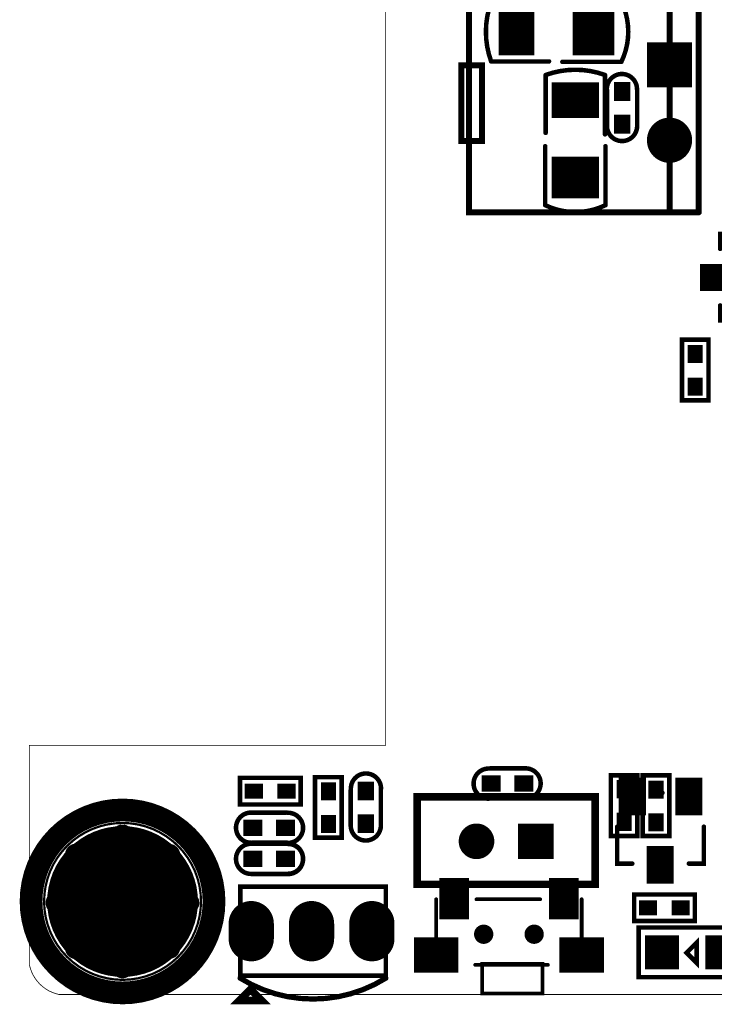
# Model space of a CAD drawing. Extents: x 68 to 180, y 55 to 144.
# Tile 1 of 27: x 68 to 92, y 56 to 89. Entities that reach past the tile are written whole.
import ezdxf

# ---------------------------------------------------------------- set-up
doc = ezdxf.new("R2010")
doc.units = 0
doc.header["$MEASUREMENT"] = 0
doc.layers.get('0').update_dxf_attribs({"linetype": 'CONTINUOUS'})
for name, color, linetype in [('BOARD_OUTLINE_00', 2, 'CONTINUOUS'), ('DRIL_NPLTE_THRU_01', 16, 'CONTINUOUS'), ('DRIL_NPLTE_THRU_02', 4, 'CONTINUOUS'), ('DRIL_NPLTE_THRU_03', 96, 'CONTINUOUS'), ('DRIL_NPLTE_THRU_04', 136, 'CONTINUOUS'), ('DRIL_NPLTE_THRU_05', 34, 'CONTINUOUS'), ('DRIL_NPLTE_THRU_06', 176, 'CONTINUOUS'), ('DRIL_PLTE_THRU_01', 16, 'CONTINUOUS'), ('DRIL_PLTE_THRU_02', 4, 'CONTINUOUS'), ('DRIL_PLTE_THRU_03', 96, 'CONTINUOUS'), ('DRIL_PLTE_THRU_04', 136, 'CONTINUOUS'), ('DRIL_PLTE_THRU_05', 34, 'CONTINUOUS'), ('DRIL_PLTE_THRU_06', 176, 'CONTINUOUS'), ('DRIL_SYMBOL', 2, 'CONTINUOUS'), ('PADS_BOT', 5, 'CONTINUOUS'), ('PADS_INNER', 1, 'CONTINUOUS'), ('PADS_TOP', 1, 'CONTINUOUS'), ('PART_BOT_2DLINE_00', 253, 'CONTINUOUS'), ('PART_BOT_2DLINE_126', 2, 'CONTINUOUS'), ('PART_TOP_2DLINE_00', 67, 'CONTINUOUS'), ('PART_TOP_2DLINE_01', 67, 'CONTINUOUS'), ('PART_TOP_2DLINE_126', 2, 'CONTINUOUS'), ('PART_TOP_2DLINE_129', 130, 'CONTINUOUS'), ('PART_TOP_COPPER_121', 222, 'CONTINUOUS'), ('PART_TOP_COPPER_128', 210, 'CONTINUOUS')]:
    doc.layers.add(name, color=color, linetype=linetype)

# ---------------------------------------------------------------- blocks, each defined once
blk = doc.blocks.new('SMOOTH_0$0254')
at = {"const_width": 0.0127}
blk.add_lwpolyline([(-0.00635, 0, 1), (0.00635, 0, 1)], format="xyb", close=True, dxfattribs=at)
blk = doc.blocks.new('BOARD_5728')
at = {"layer": 'BOARD_OUTLINE_00', "const_width": 0.0254}
blk.add_lwpolyline([(0, -12.664, -0.306685), (1, -11.664), (110.44, -11.664, -0.233627), (111.44, -12.664), (111.44, -92.464, -0.199366), (110.44, -93.464), (1, -93.464, -0.298113), (0, -92.464), (0, -85.073), (12, -85.073), (12, -50.989), (2.337, -50.989), (2.356, -32.194), (0, -32.194)], format="xyb", close=True, dxfattribs=at)
at = {"layer": 'BOARD_OUTLINE_00'}
for p in [(0, -85.073), (12, -85.073), (0, -92.464), (1, -93.464)]:
    blk.add_blockref('SMOOTH_0$0254', p, dxfattribs=at)
blk = doc.blocks.new('SMOOTH_0$1524')
at = {"const_width": 0.0762}
blk.add_lwpolyline([(-0.0381, 0, 1), (0.0381, 0, 1)], format="xyb", close=True, dxfattribs=at)
blk = doc.blocks.new('SMOOTH_0$1778')
at = {"const_width": 0.0889}
blk.add_lwpolyline([(-0.04445, 0, 1), (0.04445, 0, 1)], format="xyb", close=True, dxfattribs=at)
blk = doc.blocks.new('SMOOTH_0$254')
at = {"const_width": 0.127}
blk.add_lwpolyline([(-0.0635, 0, 1), (0.0635, 0, 1)], format="xyb", close=True, dxfattribs=at)
blk = doc.blocks.new('PART_BODY_TOP_5753')
at = {"layer": 'PART_TOP_2DLINE_00', "const_width": 0.178}
blk.add_lwpolyline([(-2.503, 1.581, -0.287218), (2.406, 1.581)], format="xyb", dxfattribs=at)
at = {"layer": 'PART_TOP_2DLINE_00'}
for points, const_width in [([(1.676, 2.337), (2.438, 2.337), (2.057, 1.956)], 0.254), ([(-2.5, 1.5), (2.4, 1.5), (2.4, -1.5), (-2.5, -1.5)], 0.152)]:
    blk.add_lwpolyline(points, close=True, dxfattribs=dict(at, const_width=const_width))
for name, p in [('SMOOTH_0$254', (1.676, 2.337)), ('SMOOTH_0$254', (2.438, 2.337)), ('SMOOTH_0$254', (2.057, 1.956)), ('SMOOTH_0$1778', (-2.503, 1.581)), ('SMOOTH_0$1778', (2.406, 1.581)), ('SMOOTH_0$1524', (-2.5, 1.5)), ('SMOOTH_0$1524', (2.4, 1.5)), ('SMOOTH_0$1524', (-2.5, -1.5)), ('SMOOTH_0$1524', (2.4, -1.5))]:
    blk.add_blockref(name, p, dxfattribs=at)
blk = doc.blocks.new('DRIL_SYMBOL_1$1176')
at = {"layer": 'DRIL_SYMBOL', "const_width": 0.0508}
for points in [[(-0.254, 0), (0.254, 0)], [(0, -0.254), (0, 0.254)]]:
    blk.add_lwpolyline(points, dxfattribs=at)
blk = doc.blocks.new('DRIL_HOLE_1$1176')
at = {"const_width": 0.5588}
blk.add_lwpolyline([(-0.2794, 0, 1), (0.2794, 0, 1)], format="xyb", close=True, dxfattribs=at)
blk.add_blockref('DRIL_SYMBOL_1$1176', (0, 0))
blk = doc.blocks.new('PAD_29')
at = {"const_width": 0.762}
blk.add_lwpolyline([(-0.254, -0.381), (0.254, -0.381, 1), (0.254, 0.381), (-0.254, 0.381, 1)], format="xyb", close=True, dxfattribs=at)
blk = doc.blocks.new('STK_TOP_47')
at = {"layer": 'DRIL_PLTE_THRU_01'}
blk.add_blockref('DRIL_HOLE_1$1176', (0, 0), dxfattribs=at)
at = {"layer": 'DRIL_PLTE_THRU_02'}
blk.add_blockref('DRIL_HOLE_1$1176', (0, 0), dxfattribs=at)
at = {"layer": 'DRIL_PLTE_THRU_03'}
blk.add_blockref('DRIL_HOLE_1$1176', (0, 0), dxfattribs=at)
at = {"layer": 'DRIL_PLTE_THRU_04'}
blk.add_blockref('DRIL_HOLE_1$1176', (0, 0), dxfattribs=at)
at = {"layer": 'DRIL_PLTE_THRU_05'}
blk.add_blockref('DRIL_HOLE_1$1176', (0, 0), dxfattribs=at)
at = {"layer": 'DRIL_PLTE_THRU_06'}
blk.add_blockref('DRIL_HOLE_1$1176', (0, 0), dxfattribs=at)
at = {"layer": 'PADS_BOT', "rotation": 90}
blk.add_blockref('PAD_29', (0, 0), dxfattribs=at)
at = {"layer": 'PADS_INNER', "rotation": 90}
blk.add_blockref('PAD_29', (0, 0), dxfattribs=at)
at = {"layer": 'PADS_TOP', "rotation": 90}
blk.add_blockref('PAD_29', (0, 0), dxfattribs=at)
blk = doc.blocks.new('SYM_TOP_36')
for name, p in [('PART_BODY_TOP_5753', (0, 0)), ('STK_TOP_47', (-2.032, 0)), ('STK_TOP_47', (0, 0)), ('STK_TOP_47', (2.032, 0))]:
    blk.add_blockref(name, p)
blk = doc.blocks.new('PART_TOP_83')
blk.add_blockref('SYM_TOP_36', (0, 0))
blk = doc.blocks.new('PART_BODY_TOP_5760')
at = {"layer": 'PART_TOP_2DLINE_00', "const_width": 0.1524}
blk.add_lwpolyline([(-0.8128, 1.8542), (0.8382, 1.8542), (0.8382, -1.8034), (-0.8382, -1.8034), (-0.8382, 1.8542)], dxfattribs=at)
blk.add_lwpolyline([(0.3556, 0.1524), (-0.3302, 0.1524), (0.0127, -0.1905)], close=True, dxfattribs=at)
blk.add_lwpolyline([(0.3556, 0.1524), (-0.3302, 0.1524), (0.0127, -0.1905)], close=True, dxfattribs=at)
blk.add_lwpolyline([(0.3556, 0.1524), (-0.3302, 0.1524), (0.0127, -0.1905)], close=True, dxfattribs=at)
at = {"layer": 'PART_TOP_2DLINE_00'}
for p in [(-0.8382, 1.8542), (-0.8128, 1.8542), (0.8382, 1.8542), (-0.3302, 0.1524), (-0.3302, 0.1524), (-0.3302, 0.1524), (0.3556, 0.1524), (0.3556, 0.1524), (0.3556, 0.1524), (0.0127, -0.1905), (0.0127, -0.1905), (0.0127, -0.1905), (-0.8382, -1.8034), (0.8382, -1.8034)]:
    blk.add_blockref('SMOOTH_0$1524', p, dxfattribs=at)
blk = doc.blocks.new('DRIL_HOLE_0')
blk.add_lwpolyline([(0, 0, 1), (0, 0, 1)], format="xyb", close=True)
blk = doc.blocks.new('PAD_0')
blk.add_lwpolyline([(0, 0, 1), (0, 0, 1)], format="xyb", close=True)
blk = doc.blocks.new('PAD_39')
at = {"const_width": 1.143}
blk.add_lwpolyline([(-0.5715, 0), (0.5715, 0)], dxfattribs=at)
blk = doc.blocks.new('STK_TOP_55')
at = {"layer": 'DRIL_PLTE_THRU_01'}
blk.add_blockref('DRIL_HOLE_0', (0, 0), dxfattribs=at)
at = {"layer": 'DRIL_PLTE_THRU_02'}
blk.add_blockref('DRIL_HOLE_0', (0, 0), dxfattribs=at)
at = {"layer": 'DRIL_PLTE_THRU_03'}
blk.add_blockref('DRIL_HOLE_0', (0, 0), dxfattribs=at)
at = {"layer": 'DRIL_PLTE_THRU_04'}
blk.add_blockref('DRIL_HOLE_0', (0, 0), dxfattribs=at)
at = {"layer": 'DRIL_PLTE_THRU_05'}
blk.add_blockref('DRIL_HOLE_0', (0, 0), dxfattribs=at)
at = {"layer": 'DRIL_PLTE_THRU_06'}
blk.add_blockref('DRIL_HOLE_0', (0, 0), dxfattribs=at)
at = {"layer": 'PADS_BOT'}
blk.add_blockref('PAD_0', (0, 0), dxfattribs=at)
at = {"layer": 'PADS_INNER'}
blk.add_blockref('PAD_0', (0, 0), dxfattribs=at)
at = {"layer": 'PADS_TOP'}
blk.add_blockref('PAD_39', (0, 0), dxfattribs=at)
blk = doc.blocks.new('SYM_TOP_43')
for name, p in [('PART_BODY_TOP_5760', (0, 0)), ('STK_TOP_55', (0, 1.016)), ('STK_TOP_55', (0, -1.016))]:
    blk.add_blockref(name, p)
blk = doc.blocks.new('PART_TOP_89')
blk.add_blockref('SYM_TOP_43', (0, 0))
blk = doc.blocks.new('PART_BODY_BOT_5731')
at = {"layer": 'PART_BOT_2DLINE_00', "const_width": 0.152}
blk.add_lwpolyline([(-1.028, -0.449), (-1.028, 0.446), (1.015, 0.446), (1.015, -0.449)], close=True, dxfattribs=at)
at = {"layer": 'PART_BOT_2DLINE_00'}
for p in [(-1.028, 0.446), (1.015, 0.446), (-1.028, -0.449), (1.015, -0.449)]:
    blk.add_blockref('SMOOTH_0$1524', p, dxfattribs=at)
blk = doc.blocks.new('PAD_1')
at = {"const_width": 0.508}
blk.add_lwpolyline([(-0.305, 0), (0.305, 0)], dxfattribs=at)
blk = doc.blocks.new('STK_BOT_14')
at = {"layer": 'DRIL_PLTE_THRU_01'}
blk.add_blockref('DRIL_HOLE_0', (0, 0), dxfattribs=at)
at = {"layer": 'DRIL_PLTE_THRU_02'}
blk.add_blockref('DRIL_HOLE_0', (0, 0), dxfattribs=at)
at = {"layer": 'DRIL_PLTE_THRU_03'}
blk.add_blockref('DRIL_HOLE_0', (0, 0), dxfattribs=at)
at = {"layer": 'DRIL_PLTE_THRU_04'}
blk.add_blockref('DRIL_HOLE_0', (0, 0), dxfattribs=at)
at = {"layer": 'DRIL_PLTE_THRU_05'}
blk.add_blockref('DRIL_HOLE_0', (0, 0), dxfattribs=at)
at = {"layer": 'DRIL_PLTE_THRU_06'}
blk.add_blockref('DRIL_HOLE_0', (0, 0), dxfattribs=at)
at = {"layer": 'PADS_BOT'}
blk.add_blockref('PAD_1', (0, 0), dxfattribs=at)
at = {"layer": 'PADS_INNER'}
blk.add_blockref('PAD_0', (0, 0), dxfattribs=at)
at = {"layer": 'PADS_TOP'}
blk.add_blockref('PAD_0', (0, 0), dxfattribs=at)
blk = doc.blocks.new('SYM_BOT_14')
for name, p in [('PART_BODY_BOT_5731', (0, 0)), ('STK_BOT_14', (-0.55, 0)), ('STK_BOT_14', (0.55, 0))]:
    blk.add_blockref(name, p)
blk = doc.blocks.new('PART_BOT_173')
blk.add_blockref('SYM_BOT_14', (0, 0))
blk = doc.blocks.new('PART_BODY_TOP_5731')
at = {"layer": 'PART_TOP_2DLINE_00', "const_width": 0.152}
blk.add_lwpolyline([(-1.028, -0.449), (-1.028, 0.446), (1.015, 0.446), (1.015, -0.449)], close=True, dxfattribs=at)
at = {"layer": 'PART_TOP_2DLINE_00'}
for p in [(-1.028, 0.446), (1.015, 0.446), (-1.028, -0.449), (1.015, -0.449)]:
    blk.add_blockref('SMOOTH_0$1524', p, dxfattribs=at)
blk = doc.blocks.new('STK_TOP_14')
at = {"layer": 'DRIL_PLTE_THRU_01'}
blk.add_blockref('DRIL_HOLE_0', (0, 0), dxfattribs=at)
at = {"layer": 'DRIL_PLTE_THRU_02'}
blk.add_blockref('DRIL_HOLE_0', (0, 0), dxfattribs=at)
at = {"layer": 'DRIL_PLTE_THRU_03'}
blk.add_blockref('DRIL_HOLE_0', (0, 0), dxfattribs=at)
at = {"layer": 'DRIL_PLTE_THRU_04'}
blk.add_blockref('DRIL_HOLE_0', (0, 0), dxfattribs=at)
at = {"layer": 'DRIL_PLTE_THRU_05'}
blk.add_blockref('DRIL_HOLE_0', (0, 0), dxfattribs=at)
at = {"layer": 'DRIL_PLTE_THRU_06'}
blk.add_blockref('DRIL_HOLE_0', (0, 0), dxfattribs=at)
at = {"layer": 'PADS_BOT'}
blk.add_blockref('PAD_0', (0, 0), dxfattribs=at)
at = {"layer": 'PADS_INNER'}
blk.add_blockref('PAD_0', (0, 0), dxfattribs=at)
at = {"layer": 'PADS_TOP'}
blk.add_blockref('PAD_1', (0, 0), dxfattribs=at)
blk = doc.blocks.new('SYM_TOP_14')
for name, p in [('PART_BODY_TOP_5731', (0, 0)), ('STK_TOP_14', (-0.55, 0)), ('STK_TOP_14', (0.55, 0))]:
    blk.add_blockref(name, p)
blk = doc.blocks.new('PART_TOP_213')
blk.add_blockref('SYM_TOP_14', (0, 0))
blk = doc.blocks.new('PART_TOP_214')
blk.add_blockref('SYM_TOP_14', (0, 0))
blk = doc.blocks.new('PART_TOP_217')
blk.add_blockref('SYM_TOP_14', (0, 0))
blk = doc.blocks.new('PART_BOT_218')
blk.add_blockref('SYM_BOT_14', (0, 0))
blk = doc.blocks.new('PART_BOT_219')
blk.add_blockref('SYM_BOT_14', (0, 0))
blk = doc.blocks.new('SMOOTH_0$2032')
at = {"const_width": 0.1016}
blk.add_lwpolyline([(-0.0508, 0, 1), (0.0508, 0, 1)], format="xyb", close=True, dxfattribs=at)
blk = doc.blocks.new('PART_BODY_TOP_5774')
at = {"layer": 'PART_TOP_2DLINE_00', "const_width": 0.203}
for points in [[(-2.432, -0.037), (-2.432, 0.985), (4.968, 0.985)], [(4.968, 0.985), (4.968, -0.233)]]:
    blk.add_lwpolyline(points, dxfattribs=at)
for points in [[(-2.43, 0), (4.97, 0), (4.97, -6.75), (-2.43, -6.75)], [(0.014, -6.314), (2.564, -6.314), (2.564, -7.014), (0.014, -7.014)]]:
    blk.add_lwpolyline(points, close=True, dxfattribs=at)
at = {"layer": 'PART_TOP_2DLINE_00'}
for p in [(-2.432, 0.985), (4.968, 0.985), (4.968, 0.985), (-2.432, -0.037), (-2.43, 0), (4.97, 0), (4.968, -0.233), (0.014, -6.314), (2.564, -6.314), (-2.43, -6.75), (0.014, -7.014), (2.564, -7.014), (4.97, -6.75)]:
    blk.add_blockref('SMOOTH_0$2032', p, dxfattribs=at)
blk = doc.blocks.new('DRIL_SYMBOL_0$889')
at = {"layer": 'DRIL_SYMBOL', "const_width": 0.0508}
for points in [[(-0.254, 0), (0.254, 0)], [(0, -0.254), (0, 0.254)]]:
    blk.add_lwpolyline(points, dxfattribs=at)
blk = doc.blocks.new('DRIL_HOLE_0$889')
at = {"const_width": 0.4445}
blk.add_lwpolyline([(-0.22225, 0, 1), (0.22225, 0, 1)], format="xyb", close=True, dxfattribs=at)
blk.add_blockref('DRIL_SYMBOL_0$889', (0, 0))
blk = doc.blocks.new('PAD_6')
at = {"const_width": 0.762}
blk.add_lwpolyline([(0, -0.381, 1), (0, 0.381, 1)], format="xyb", close=True, dxfattribs=at)
blk = doc.blocks.new('PAD_5')
at = {"const_width": 1.524}
blk.add_lwpolyline([(-0.762, 0), (0.762, 0)], dxfattribs=at)
blk = doc.blocks.new('STK_TOP_80')
at = {"layer": 'DRIL_PLTE_THRU_01'}
blk.add_blockref('DRIL_HOLE_0$889', (0, 0), dxfattribs=at)
at = {"layer": 'DRIL_PLTE_THRU_02'}
blk.add_blockref('DRIL_HOLE_0$889', (0, 0), dxfattribs=at)
at = {"layer": 'DRIL_PLTE_THRU_03'}
blk.add_blockref('DRIL_HOLE_0$889', (0, 0), dxfattribs=at)
at = {"layer": 'DRIL_PLTE_THRU_04'}
blk.add_blockref('DRIL_HOLE_0$889', (0, 0), dxfattribs=at)
at = {"layer": 'DRIL_PLTE_THRU_05'}
blk.add_blockref('DRIL_HOLE_0$889', (0, 0), dxfattribs=at)
at = {"layer": 'DRIL_PLTE_THRU_06'}
blk.add_blockref('DRIL_HOLE_0$889', (0, 0), dxfattribs=at)
at = {"layer": 'PADS_BOT'}
blk.add_blockref('PAD_5', (0, 0), dxfattribs=at)
at = {"layer": 'PADS_INNER'}
blk.add_blockref('PAD_6', (0, 0), dxfattribs=at)
at = {"layer": 'PADS_TOP'}
blk.add_blockref('PAD_5', (0, 0), dxfattribs=at)
blk = doc.blocks.new('STK_TOP_79')
at = {"layer": 'DRIL_PLTE_THRU_01'}
blk.add_blockref('DRIL_HOLE_0$889', (0, 0), dxfattribs=at)
at = {"layer": 'DRIL_PLTE_THRU_02'}
blk.add_blockref('DRIL_HOLE_0$889', (0, 0), dxfattribs=at)
at = {"layer": 'DRIL_PLTE_THRU_03'}
blk.add_blockref('DRIL_HOLE_0$889', (0, 0), dxfattribs=at)
at = {"layer": 'DRIL_PLTE_THRU_04'}
blk.add_blockref('DRIL_HOLE_0$889', (0, 0), dxfattribs=at)
at = {"layer": 'DRIL_PLTE_THRU_05'}
blk.add_blockref('DRIL_HOLE_0$889', (0, 0), dxfattribs=at)
at = {"layer": 'DRIL_PLTE_THRU_06'}
blk.add_blockref('DRIL_HOLE_0$889', (0, 0), dxfattribs=at)
at = {"layer": 'PADS_BOT'}
blk.add_blockref('PAD_6', (0, 0), dxfattribs=at)
at = {"layer": 'PADS_INNER'}
blk.add_blockref('PAD_6', (0, 0), dxfattribs=at)
at = {"layer": 'PADS_TOP'}
blk.add_blockref('PAD_6', (0, 0), dxfattribs=at)
blk = doc.blocks.new('SYM_TOP_57')
for name, p in [('PART_BODY_TOP_5774', (0, 0)), ('STK_TOP_80', (0, 0)), ('STK_TOP_79', (2.54, 0))]:
    blk.add_blockref(name, p)
blk = doc.blocks.new('PART_TOP_227')
blk.add_blockref('SYM_TOP_57', (0, 0))
blk = doc.blocks.new('PART_BODY_BOT_5779')
at = {"layer": 'PART_BOT_2DLINE_00', "const_width": 0.152}
for points in [[(0, 2.259), (-0.508, 2.259), (-0.508, 1.016)], [(1.905, 2.259), (2.413, 2.259), (2.413, 1.016)]]:
    blk.add_lwpolyline(points, dxfattribs=at)
at = {"layer": 'PART_BOT_2DLINE_126', "const_width": 0.152}
blk.add_lwpolyline([(0.889, -0.127), (1.016, -0.127)], dxfattribs=at)
at = {"layer": 'PART_BOT_2DLINE_00'}
for p in [(-0.508, 2.259), (0, 2.259), (1.905, 2.259), (2.413, 2.259), (-0.508, 1.016), (2.413, 1.016)]:
    blk.add_blockref('SMOOTH_0$1524', p, dxfattribs=at)
at = {"layer": 'PART_BOT_2DLINE_126'}
for p in [(0.889, -0.127), (1.016, -0.127)]:
    blk.add_blockref('SMOOTH_0$1524', p, dxfattribs=at)
blk = doc.blocks.new('PAD_63')
at = {"const_width": 0.914}
blk.add_lwpolyline([(-0.635, 0), (0.635, 0)], dxfattribs=at)
blk = doc.blocks.new('STK_BOT_85')
at = {"layer": 'DRIL_PLTE_THRU_01'}
blk.add_blockref('DRIL_HOLE_0', (0, 0), dxfattribs=at)
at = {"layer": 'DRIL_PLTE_THRU_02'}
blk.add_blockref('DRIL_HOLE_0', (0, 0), dxfattribs=at)
at = {"layer": 'DRIL_PLTE_THRU_03'}
blk.add_blockref('DRIL_HOLE_0', (0, 0), dxfattribs=at)
at = {"layer": 'DRIL_PLTE_THRU_04'}
blk.add_blockref('DRIL_HOLE_0', (0, 0), dxfattribs=at)
at = {"layer": 'DRIL_PLTE_THRU_05'}
blk.add_blockref('DRIL_HOLE_0', (0, 0), dxfattribs=at)
at = {"layer": 'DRIL_PLTE_THRU_06'}
blk.add_blockref('DRIL_HOLE_0', (0, 0), dxfattribs=at)
at = {"layer": 'PADS_BOT', "rotation": 90}
blk.add_blockref('PAD_63', (0, 0), dxfattribs=at)
at = {"layer": 'PADS_INNER'}
blk.add_blockref('PAD_0', (0, 0), dxfattribs=at)
at = {"layer": 'PADS_TOP'}
blk.add_blockref('PAD_0', (0, 0), dxfattribs=at)
blk = doc.blocks.new('SYM_BOT_62')
for name, p in [('STK_BOT_85', (0.9652, 2.29997)), ('PART_BODY_BOT_5779', (0, 0)), ('STK_BOT_85', (0, 0)), ('STK_BOT_85', (1.905, 0))]:
    blk.add_blockref(name, p)
blk = doc.blocks.new('PART_BOT_244')
blk.add_blockref('SYM_BOT_62', (0, 0))
blk = doc.blocks.new('PART_BODY_TOP_5779')
at = {"layer": 'PART_TOP_2DLINE_00', "const_width": 0.152}
for points in [[(0, 2.259), (-0.508, 2.259), (-0.508, 1.016)], [(1.905, 2.259), (2.413, 2.259), (2.413, 1.016)]]:
    blk.add_lwpolyline(points, dxfattribs=at)
at = {"layer": 'PART_TOP_2DLINE_126', "const_width": 0.152}
blk.add_lwpolyline([(0.889, -0.127), (1.016, -0.127)], dxfattribs=at)
at = {"layer": 'PART_TOP_2DLINE_00'}
for p in [(-0.508, 2.259), (0, 2.259), (1.905, 2.259), (2.413, 2.259), (-0.508, 1.016), (2.413, 1.016)]:
    blk.add_blockref('SMOOTH_0$1524', p, dxfattribs=at)
at = {"layer": 'PART_TOP_2DLINE_126'}
for p in [(0.889, -0.127), (1.016, -0.127)]:
    blk.add_blockref('SMOOTH_0$1524', p, dxfattribs=at)
blk = doc.blocks.new('STK_TOP_85')
at = {"layer": 'DRIL_PLTE_THRU_01'}
blk.add_blockref('DRIL_HOLE_0', (0, 0), dxfattribs=at)
at = {"layer": 'DRIL_PLTE_THRU_02'}
blk.add_blockref('DRIL_HOLE_0', (0, 0), dxfattribs=at)
at = {"layer": 'DRIL_PLTE_THRU_03'}
blk.add_blockref('DRIL_HOLE_0', (0, 0), dxfattribs=at)
at = {"layer": 'DRIL_PLTE_THRU_04'}
blk.add_blockref('DRIL_HOLE_0', (0, 0), dxfattribs=at)
at = {"layer": 'DRIL_PLTE_THRU_05'}
blk.add_blockref('DRIL_HOLE_0', (0, 0), dxfattribs=at)
at = {"layer": 'DRIL_PLTE_THRU_06'}
blk.add_blockref('DRIL_HOLE_0', (0, 0), dxfattribs=at)
at = {"layer": 'PADS_BOT'}
blk.add_blockref('PAD_0', (0, 0), dxfattribs=at)
at = {"layer": 'PADS_INNER'}
blk.add_blockref('PAD_0', (0, 0), dxfattribs=at)
at = {"layer": 'PADS_TOP', "rotation": 90}
blk.add_blockref('PAD_63', (0, 0), dxfattribs=at)
blk = doc.blocks.new('SYM_TOP_62')
for name, p in [('STK_TOP_85', (0.9652, 2.29997)), ('PART_BODY_TOP_5779', (0, 0)), ('STK_TOP_85', (0, 0)), ('STK_TOP_85', (1.905, 0))]:
    blk.add_blockref(name, p)
blk = doc.blocks.new('PART_TOP_246')
blk.add_blockref('SYM_TOP_62', (0, 0))
blk = doc.blocks.new('SMOOTH_0$127')
at = {"const_width": 0.0635}
blk.add_lwpolyline([(-0.03175, 0, 1), (0.03175, 0, 1)], format="xyb", close=True, dxfattribs=at)
blk = doc.blocks.new('PART_BODY_TOP_5784')
at = {"layer": 'PART_TOP_2DLINE_00', "const_width": 0.127}
for points in [[(-1.178, 2.45), (0.3, 2.45)], [(1.032, 1.31233), (1.032, -1.135)], [(-1.178, 1.05167), (-1.178, -1.093)], [(-1.178, -2.45), (0.3, -2.45)]]:
    blk.add_lwpolyline(points, dxfattribs=at)
blk.add_lwpolyline([(1, 1.13467), (2, 1.13467), (2, -0.9), (1, -0.9)], close=True, dxfattribs=at)
at = {"layer": 'PART_TOP_2DLINE_00'}
for p in [(-1.178, 2.45), (0.3, 2.45), (1.032, 1.31233), (-1.178, 1.05167), (1, 1.13467), (2, 1.13467), (1, -0.9), (2, -0.9), (-1.178, -1.093), (1.032, -1.135), (-1.178, -2.45), (0.3, -2.45)]:
    blk.add_blockref('SMOOTH_0$127', p, dxfattribs=at)
blk = doc.blocks.new('PAD_68')
at = {"const_width": 1}
blk.add_lwpolyline([(-0.7, 0), (0.7, 0)], dxfattribs=at)
blk = doc.blocks.new('STK_TOP_91')
at = {"layer": 'DRIL_PLTE_THRU_01'}
blk.add_blockref('DRIL_HOLE_0', (0, 0), dxfattribs=at)
at = {"layer": 'DRIL_PLTE_THRU_02'}
blk.add_blockref('DRIL_HOLE_0', (0, 0), dxfattribs=at)
at = {"layer": 'DRIL_PLTE_THRU_03'}
blk.add_blockref('DRIL_HOLE_0', (0, 0), dxfattribs=at)
at = {"layer": 'DRIL_PLTE_THRU_04'}
blk.add_blockref('DRIL_HOLE_0', (0, 0), dxfattribs=at)
at = {"layer": 'DRIL_PLTE_THRU_05'}
blk.add_blockref('DRIL_HOLE_0', (0, 0), dxfattribs=at)
at = {"layer": 'DRIL_PLTE_THRU_06'}
blk.add_blockref('DRIL_HOLE_0', (0, 0), dxfattribs=at)
at = {"layer": 'PADS_BOT'}
blk.add_blockref('PAD_0', (0, 0), dxfattribs=at)
at = {"layer": 'PADS_INNER'}
blk.add_blockref('PAD_0', (0, 0), dxfattribs=at)
at = {"layer": 'PADS_TOP'}
blk.add_blockref('PAD_68', (0, 0), dxfattribs=at)
blk = doc.blocks.new('PAD_69')
at = {"const_width": 1.2}
blk.add_lwpolyline([(-0.75, 0), (0.75, 0)], dxfattribs=at)
blk = doc.blocks.new('STK_TOP_90')
at = {"layer": 'DRIL_PLTE_THRU_01'}
blk.add_blockref('DRIL_HOLE_0', (0, 0), dxfattribs=at)
at = {"layer": 'DRIL_PLTE_THRU_02'}
blk.add_blockref('DRIL_HOLE_0', (0, 0), dxfattribs=at)
at = {"layer": 'DRIL_PLTE_THRU_03'}
blk.add_blockref('DRIL_HOLE_0', (0, 0), dxfattribs=at)
at = {"layer": 'DRIL_PLTE_THRU_04'}
blk.add_blockref('DRIL_HOLE_0', (0, 0), dxfattribs=at)
at = {"layer": 'DRIL_PLTE_THRU_05'}
blk.add_blockref('DRIL_HOLE_0', (0, 0), dxfattribs=at)
at = {"layer": 'DRIL_PLTE_THRU_06'}
blk.add_blockref('DRIL_HOLE_0', (0, 0), dxfattribs=at)
at = {"layer": 'PADS_BOT'}
blk.add_blockref('PAD_0', (0, 0), dxfattribs=at)
at = {"layer": 'PADS_INNER'}
blk.add_blockref('PAD_0', (0, 0), dxfattribs=at)
at = {"layer": 'PADS_TOP', "rotation": 90}
blk.add_blockref('PAD_69', (0, 0), dxfattribs=at)
blk = doc.blocks.new('DRIL_SYMBOL_0$65')
at = {"layer": 'DRIL_SYMBOL', "const_width": 0.0508}
for points in [[(-0.254, 0), (0.254, 0)], [(0, -0.254), (0, 0.254)]]:
    blk.add_lwpolyline(points, dxfattribs=at)
blk = doc.blocks.new('DRIL_HOLE_0$65')
at = {"const_width": 0.325}
blk.add_lwpolyline([(-0.1625, 0, 1), (0.1625, 0, 1)], format="xyb", close=True, dxfattribs=at)
blk.add_blockref('DRIL_SYMBOL_0$65', (0, 0))
blk = doc.blocks.new('PAD_70')
at = {"const_width": 0.325}
blk.add_lwpolyline([(0, -0.1625, 1), (0, 0.1625, 1)], format="xyb", close=True, dxfattribs=at)
blk = doc.blocks.new('STK_TOP_92')
at = {"layer": 'DRIL_NPLTE_THRU_01'}
blk.add_blockref('DRIL_HOLE_0$65', (0, 0), dxfattribs=at)
at = {"layer": 'DRIL_NPLTE_THRU_02'}
blk.add_blockref('DRIL_HOLE_0$65', (0, 0), dxfattribs=at)
at = {"layer": 'DRIL_NPLTE_THRU_03'}
blk.add_blockref('DRIL_HOLE_0$65', (0, 0), dxfattribs=at)
at = {"layer": 'DRIL_NPLTE_THRU_04'}
blk.add_blockref('DRIL_HOLE_0$65', (0, 0), dxfattribs=at)
at = {"layer": 'DRIL_NPLTE_THRU_05'}
blk.add_blockref('DRIL_HOLE_0$65', (0, 0), dxfattribs=at)
at = {"layer": 'DRIL_NPLTE_THRU_06'}
blk.add_blockref('DRIL_HOLE_0$65', (0, 0), dxfattribs=at)
at = {"layer": 'PADS_BOT'}
blk.add_blockref('PAD_70', (0, 0), dxfattribs=at)
at = {"layer": 'PADS_INNER'}
blk.add_blockref('PAD_70', (0, 0), dxfattribs=at)
at = {"layer": 'PADS_TOP'}
blk.add_blockref('PAD_70', (0, 0), dxfattribs=at)
blk = doc.blocks.new('SYM_TOP_67')
for name, p in [('STK_TOP_90', (0.7, 2.45)), ('STK_TOP_91', (-1.2, 1.85)), ('PART_BODY_TOP_5784', (0, 0)), ('STK_TOP_92', (0, 0.85)), ('STK_TOP_92', (0, -0.85)), ('STK_TOP_90', (0.7, -2.45)), ('STK_TOP_91', (-1.2, -1.85))]:
    blk.add_blockref(name, p)
blk = doc.blocks.new('PART_TOP_255')
blk.add_blockref('SYM_TOP_67', (0, 0))
blk = doc.blocks.new('PART_BODY_TOP_5791')
at = {"layer": 'PART_TOP_2DLINE_00', "const_width": 0.762}
blk.add_lwpolyline([(-3.084, 0.005, 1), (3.079, 0.005, 1)], format="xyb", close=True, dxfattribs=at)
at = {"layer": 'PART_TOP_2DLINE_01', "const_width": 0.0508}
blk.add_lwpolyline([(-2.211, 0.005, 1), (2.207, 0.005, 1)], format="xyb", close=True, dxfattribs=at)
at = {"layer": 'PART_TOP_2DLINE_129', "const_width": 0.762}
for points in [[(-3.084, 0.005, 1), (3.079, 0.005, 1)], [(-3.079, 0, 1), (3.084, 0, 1)]]:
    blk.add_lwpolyline(points, format="xyb", close=True, dxfattribs=at)
at = {"layer": 'PART_TOP_COPPER_121', "const_width": 0.0508}
blk.add_lwpolyline([(-2.63, 0.004, 1), (2.63, 0.004, 1)], format="xyb", close=True, dxfattribs=at)
at = {"layer": 'PART_TOP_COPPER_128', "const_width": 0.0508}
blk.add_lwpolyline([(-2.655, 0.004, 1), (2.655, 0.004, 1)], format="xyb", close=True, dxfattribs=at)
blk = doc.blocks.new('DRIL_SYMBOL_3$048')
at = {"layer": 'DRIL_SYMBOL', "const_width": 0.0508}
for points in [[(-0.254, 0), (0.254, 0)], [(0, -0.254), (0, 0.254)]]:
    blk.add_lwpolyline(points, dxfattribs=at)
blk = doc.blocks.new('DRIL_HOLE_3$048')
at = {"const_width": 1.524}
blk.add_lwpolyline([(-0.762, 0, 1), (0.762, 0, 1)], format="xyb", close=True, dxfattribs=at)
blk.add_blockref('DRIL_SYMBOL_3$048', (0, 0))
blk = doc.blocks.new('PAD_77')
at = {"const_width": 2.54}
blk.add_lwpolyline([(0, -1.27, 1), (0, 1.27, 1)], format="xyb", close=True, dxfattribs=at)
blk = doc.blocks.new('STK_TOP_109')
at = {"layer": 'DRIL_PLTE_THRU_01'}
blk.add_blockref('DRIL_HOLE_3$048', (0, 0), dxfattribs=at)
at = {"layer": 'DRIL_PLTE_THRU_02'}
blk.add_blockref('DRIL_HOLE_3$048', (0, 0), dxfattribs=at)
at = {"layer": 'DRIL_PLTE_THRU_03'}
blk.add_blockref('DRIL_HOLE_3$048', (0, 0), dxfattribs=at)
at = {"layer": 'DRIL_PLTE_THRU_04'}
blk.add_blockref('DRIL_HOLE_3$048', (0, 0), dxfattribs=at)
at = {"layer": 'DRIL_PLTE_THRU_05'}
blk.add_blockref('DRIL_HOLE_3$048', (0, 0), dxfattribs=at)
at = {"layer": 'DRIL_PLTE_THRU_06'}
blk.add_blockref('DRIL_HOLE_3$048', (0, 0), dxfattribs=at)
at = {"layer": 'PADS_BOT'}
blk.add_blockref('PAD_77', (0, 0), dxfattribs=at)
at = {"layer": 'PADS_INNER'}
blk.add_blockref('PAD_77', (0, 0), dxfattribs=at)
at = {"layer": 'PADS_TOP'}
blk.add_blockref('PAD_77', (0, 0), dxfattribs=at)
blk = doc.blocks.new('DRIL_SYMBOL_0$381')
at = {"layer": 'DRIL_SYMBOL', "const_width": 0.0508}
for points in [[(-0.254, 0), (0.254, 0)], [(0, -0.254), (0, 0.254)]]:
    blk.add_lwpolyline(points, dxfattribs=at)
blk = doc.blocks.new('DRIL_HOLE_0$381')
at = {"const_width": 0.1905}
blk.add_lwpolyline([(-0.09525, 0, 1), (0.09525, 0, 1)], format="xyb", close=True, dxfattribs=at)
blk.add_blockref('DRIL_SYMBOL_0$381', (0, 0))
blk = doc.blocks.new('PAD_78')
at = {"const_width": 0.381}
blk.add_lwpolyline([(0, -0.1905, 1), (0, 0.1905, 1)], format="xyb", close=True, dxfattribs=at)
blk = doc.blocks.new('STK_TOP_108')
at = {"layer": 'DRIL_PLTE_THRU_01'}
blk.add_blockref('DRIL_HOLE_0$381', (0, 0), dxfattribs=at)
at = {"layer": 'DRIL_PLTE_THRU_02'}
blk.add_blockref('DRIL_HOLE_0$381', (0, 0), dxfattribs=at)
at = {"layer": 'DRIL_PLTE_THRU_03'}
blk.add_blockref('DRIL_HOLE_0$381', (0, 0), dxfattribs=at)
at = {"layer": 'DRIL_PLTE_THRU_04'}
blk.add_blockref('DRIL_HOLE_0$381', (0, 0), dxfattribs=at)
at = {"layer": 'DRIL_PLTE_THRU_05'}
blk.add_blockref('DRIL_HOLE_0$381', (0, 0), dxfattribs=at)
at = {"layer": 'DRIL_PLTE_THRU_06'}
blk.add_blockref('DRIL_HOLE_0$381', (0, 0), dxfattribs=at)
at = {"layer": 'PADS_BOT'}
blk.add_blockref('PAD_78', (0, 0), dxfattribs=at)
at = {"layer": 'PADS_INNER'}
blk.add_blockref('PAD_78', (0, 0), dxfattribs=at)
at = {"layer": 'PADS_TOP'}
blk.add_blockref('PAD_78', (0, 0), dxfattribs=at)
blk = doc.blocks.new('SYM_TOP_74')
for name, p in [('PART_BODY_TOP_5791', (0, 0)), ('STK_TOP_109', (0, 0)), ('STK_TOP_108', (-0.003048, 2.21361)), ('STK_TOP_108', (-1.55956, 1.569974)), ('STK_TOP_108', (1.564386, 1.5621)), ('STK_TOP_108', (-2.210562, -0.043688)), ('STK_TOP_108', (2.20599, -0.044196)), ('STK_TOP_108', (-1.559814, -1.561846)), ('STK_TOP_108', (1.563878, -1.552956)), ('STK_TOP_108', (-0.003048, -2.204466))]:
    blk.add_blockref(name, p)
blk = doc.blocks.new('PART_TOP_260')
blk.add_blockref('SYM_TOP_74', (0, 0))
blk = doc.blocks.new('PART_BODY_BOT_5792')
at = {"layer": 'PART_BOT_2DLINE_00', "const_width": 0.1524}
for points in [[(-0.6096, -0.508, -1), (-0.6096, 0.508)], [(0.633804, 0.502572, -1), (0.633804, -0.513428)]]:
    blk.add_lwpolyline(points, format="xyb", dxfattribs=at)
for points in [[(-0.6096, 0.508), (0.5842, 0.508)], [(-0.5842, -0.508), (0.6096, -0.508)]]:
    blk.add_lwpolyline(points, dxfattribs=at)
at = {"layer": 'PART_BOT_2DLINE_00'}
for p in [(-0.6096, 0.508), (-0.6096, 0.508), (0.5842, 0.508), (0.633804, 0.502572), (-0.6096, -0.508), (-0.5842, -0.508), (0.6096, -0.508), (0.633804, -0.513428)]:
    blk.add_blockref('SMOOTH_0$1524', p, dxfattribs=at)
blk = doc.blocks.new('PAD_79')
at = {"const_width": 0.55}
blk.add_lwpolyline([(-0.3175, 0), (0.3175, 0)], dxfattribs=at)
blk = doc.blocks.new('STK_BOT_110')
at = {"layer": 'DRIL_PLTE_THRU_01'}
blk.add_blockref('DRIL_HOLE_0', (0, 0), dxfattribs=at)
at = {"layer": 'DRIL_PLTE_THRU_02'}
blk.add_blockref('DRIL_HOLE_0', (0, 0), dxfattribs=at)
at = {"layer": 'DRIL_PLTE_THRU_03'}
blk.add_blockref('DRIL_HOLE_0', (0, 0), dxfattribs=at)
at = {"layer": 'DRIL_PLTE_THRU_04'}
blk.add_blockref('DRIL_HOLE_0', (0, 0), dxfattribs=at)
at = {"layer": 'DRIL_PLTE_THRU_05'}
blk.add_blockref('DRIL_HOLE_0', (0, 0), dxfattribs=at)
at = {"layer": 'DRIL_PLTE_THRU_06'}
blk.add_blockref('DRIL_HOLE_0', (0, 0), dxfattribs=at)
at = {"layer": 'PADS_BOT'}
blk.add_blockref('PAD_79', (0, 0), dxfattribs=at)
at = {"layer": 'PADS_INNER'}
blk.add_blockref('PAD_0', (0, 0), dxfattribs=at)
at = {"layer": 'PADS_TOP'}
blk.add_blockref('PAD_0', (0, 0), dxfattribs=at)
blk = doc.blocks.new('SYM_BOT_75')
for name, p in [('PART_BODY_BOT_5792', (0, 0)), ('STK_BOT_110', (-0.55, 0)), ('STK_BOT_110', (0.55, 0))]:
    blk.add_blockref(name, p)
blk = doc.blocks.new('PART_BOT_357')
blk.add_blockref('SYM_BOT_75', (0, 0))
blk = doc.blocks.new('PART_BODY_TOP_5792')
at = {"layer": 'PART_TOP_2DLINE_00', "const_width": 0.1524}
for points in [[(-0.6096, -0.508, -1), (-0.6096, 0.508)], [(0.633804, 0.502572, -1), (0.633804, -0.513428)]]:
    blk.add_lwpolyline(points, format="xyb", dxfattribs=at)
for points in [[(-0.6096, 0.508), (0.5842, 0.508)], [(-0.5842, -0.508), (0.6096, -0.508)]]:
    blk.add_lwpolyline(points, dxfattribs=at)
at = {"layer": 'PART_TOP_2DLINE_00'}
for p in [(-0.6096, 0.508), (-0.6096, 0.508), (0.5842, 0.508), (0.633804, 0.502572), (-0.6096, -0.508), (-0.5842, -0.508), (0.6096, -0.508), (0.633804, -0.513428)]:
    blk.add_blockref('SMOOTH_0$1524', p, dxfattribs=at)
blk = doc.blocks.new('STK_TOP_110')
at = {"layer": 'DRIL_PLTE_THRU_01'}
blk.add_blockref('DRIL_HOLE_0', (0, 0), dxfattribs=at)
at = {"layer": 'DRIL_PLTE_THRU_02'}
blk.add_blockref('DRIL_HOLE_0', (0, 0), dxfattribs=at)
at = {"layer": 'DRIL_PLTE_THRU_03'}
blk.add_blockref('DRIL_HOLE_0', (0, 0), dxfattribs=at)
at = {"layer": 'DRIL_PLTE_THRU_04'}
blk.add_blockref('DRIL_HOLE_0', (0, 0), dxfattribs=at)
at = {"layer": 'DRIL_PLTE_THRU_05'}
blk.add_blockref('DRIL_HOLE_0', (0, 0), dxfattribs=at)
at = {"layer": 'DRIL_PLTE_THRU_06'}
blk.add_blockref('DRIL_HOLE_0', (0, 0), dxfattribs=at)
at = {"layer": 'PADS_BOT'}
blk.add_blockref('PAD_0', (0, 0), dxfattribs=at)
at = {"layer": 'PADS_INNER'}
blk.add_blockref('PAD_0', (0, 0), dxfattribs=at)
at = {"layer": 'PADS_TOP'}
blk.add_blockref('PAD_79', (0, 0), dxfattribs=at)
blk = doc.blocks.new('SYM_TOP_75')
for name, p in [('PART_BODY_TOP_5792', (0, 0)), ('STK_TOP_110', (-0.55, 0)), ('STK_TOP_110', (0.55, 0))]:
    blk.add_blockref(name, p)
blk = doc.blocks.new('PART_TOP_362')
blk.add_blockref('SYM_TOP_75', (0, 0))
blk = doc.blocks.new('PART_TOP_420')
blk.add_blockref('SYM_TOP_75', (0, 0))
blk = doc.blocks.new('PART_BOT_465')
blk.add_blockref('SYM_BOT_75', (0, 0))
blk = doc.blocks.new('PART_BOT_484')
blk.add_blockref('SYM_BOT_75', (0, 0))
blk = doc.blocks.new('PART_TOP_485')
blk.add_blockref('SYM_TOP_75', (0, 0))
blk = doc.blocks.new('PART_BODY_TOP_5796')
at = {"layer": 'PART_TOP_2DLINE_00', "const_width": 0.254}
blk.add_lwpolyline([(-2, 1.45), (4, 1.45), (4, -1.5), (-2, -1.5)], close=True, dxfattribs=at)
at = {"layer": 'PART_TOP_2DLINE_00'}
for p in [(-2, 1.45), (4, 1.45), (-2, -1.5), (4, -1.5)]:
    blk.add_blockref('SMOOTH_0$254', p, dxfattribs=at)
blk = doc.blocks.new('DRIL_SYMBOL_0$8')
at = {"layer": 'DRIL_SYMBOL', "const_width": 0.0508}
for points in [[(-0.254, 0), (0.254, 0)], [(0, -0.254), (0, 0.254)]]:
    blk.add_lwpolyline(points, dxfattribs=at)
blk = doc.blocks.new('DRIL_HOLE_0$8')
at = {"const_width": 0.4}
blk.add_lwpolyline([(-0.2, 0, 1), (0.2, 0, 1)], format="xyb", close=True, dxfattribs=at)
blk.add_blockref('DRIL_SYMBOL_0$8', (0, 0))
blk = doc.blocks.new('PAD_11')
at = {"const_width": 0.6}
blk.add_lwpolyline([(0, -0.3, 1), (0, 0.3, 1)], format="xyb", close=True, dxfattribs=at)
blk = doc.blocks.new('PAD_12')
at = {"const_width": 1.2}
blk.add_lwpolyline([(-0.6, 0), (0.6, 0)], dxfattribs=at)
blk = doc.blocks.new('STK_TOP_28')
at = {"layer": 'DRIL_PLTE_THRU_01'}
blk.add_blockref('DRIL_HOLE_0$8', (0, 0), dxfattribs=at)
at = {"layer": 'DRIL_PLTE_THRU_02'}
blk.add_blockref('DRIL_HOLE_0$8', (0, 0), dxfattribs=at)
at = {"layer": 'DRIL_PLTE_THRU_03'}
blk.add_blockref('DRIL_HOLE_0$8', (0, 0), dxfattribs=at)
at = {"layer": 'DRIL_PLTE_THRU_04'}
blk.add_blockref('DRIL_HOLE_0$8', (0, 0), dxfattribs=at)
at = {"layer": 'DRIL_PLTE_THRU_05'}
blk.add_blockref('DRIL_HOLE_0$8', (0, 0), dxfattribs=at)
at = {"layer": 'DRIL_PLTE_THRU_06'}
blk.add_blockref('DRIL_HOLE_0$8', (0, 0), dxfattribs=at)
at = {"layer": 'PADS_BOT'}
blk.add_blockref('PAD_12', (0, 0), dxfattribs=at)
at = {"layer": 'PADS_INNER'}
blk.add_blockref('PAD_11', (0, 0), dxfattribs=at)
at = {"layer": 'PADS_TOP'}
blk.add_blockref('PAD_12', (0, 0), dxfattribs=at)
blk = doc.blocks.new('STK_TOP_29')
at = {"layer": 'DRIL_PLTE_THRU_01'}
blk.add_blockref('DRIL_HOLE_0$8', (0, 0), dxfattribs=at)
at = {"layer": 'DRIL_PLTE_THRU_02'}
blk.add_blockref('DRIL_HOLE_0$8', (0, 0), dxfattribs=at)
at = {"layer": 'DRIL_PLTE_THRU_03'}
blk.add_blockref('DRIL_HOLE_0$8', (0, 0), dxfattribs=at)
at = {"layer": 'DRIL_PLTE_THRU_04'}
blk.add_blockref('DRIL_HOLE_0$8', (0, 0), dxfattribs=at)
at = {"layer": 'DRIL_PLTE_THRU_05'}
blk.add_blockref('DRIL_HOLE_0$8', (0, 0), dxfattribs=at)
at = {"layer": 'DRIL_PLTE_THRU_06'}
blk.add_blockref('DRIL_HOLE_0$8', (0, 0), dxfattribs=at)
at = {"layer": 'PADS_BOT'}
blk.add_blockref('PAD_11', (0, 0), dxfattribs=at)
at = {"layer": 'PADS_INNER'}
blk.add_blockref('PAD_11', (0, 0), dxfattribs=at)
at = {"layer": 'PADS_TOP'}
blk.add_blockref('PAD_11', (0, 0), dxfattribs=at)
blk = doc.blocks.new('SYM_TOP_79')
for name, p in [('PART_BODY_TOP_5796', (0, 0)), ('STK_TOP_28', (0, 0)), ('STK_TOP_29', (2, 0))]:
    blk.add_blockref(name, p)
blk = doc.blocks.new('PART_TOP_489')
blk.add_blockref('SYM_TOP_79', (0, 0))
blk = doc.blocks.new('PART_BODY_BOT_5801')
at = {"layer": 'PART_BOT_2DLINE_00', "const_width": 0.152}
for points in [[(-0.25, 1.016), (-2.235, 1.016, 0.230409), (-2.235, -1.016), (-0.25, -1.016)], [(0.2, -1), (2.15, -1, 0.176327), (2.15, 1), (0.15, 1)]]:
    blk.add_lwpolyline(points, format="xyb", dxfattribs=at)
at = {"layer": 'PART_BOT_2DLINE_00'}
for p in [(-2.235, 1.016), (-0.25, 1.016), (0.15, 1), (2.15, 1), (-2.235, -1.016), (-0.25, -1.016), (0.2, -1), (2.15, -1)]:
    blk.add_blockref('SMOOTH_0$1524', p, dxfattribs=at)
blk = doc.blocks.new('PAD_86')
at = {"const_width": 1.399997}
blk.add_lwpolyline([(-0.799998, 0), (0.799998, 0)], dxfattribs=at)
blk = doc.blocks.new('STK_BOT_23')
at = {"layer": 'DRIL_PLTE_THRU_01'}
blk.add_blockref('DRIL_HOLE_0', (0, 0), dxfattribs=at)
at = {"layer": 'DRIL_PLTE_THRU_02'}
blk.add_blockref('DRIL_HOLE_0', (0, 0), dxfattribs=at)
at = {"layer": 'DRIL_PLTE_THRU_03'}
blk.add_blockref('DRIL_HOLE_0', (0, 0), dxfattribs=at)
at = {"layer": 'DRIL_PLTE_THRU_04'}
blk.add_blockref('DRIL_HOLE_0', (0, 0), dxfattribs=at)
at = {"layer": 'DRIL_PLTE_THRU_05'}
blk.add_blockref('DRIL_HOLE_0', (0, 0), dxfattribs=at)
at = {"layer": 'DRIL_PLTE_THRU_06'}
blk.add_blockref('DRIL_HOLE_0', (0, 0), dxfattribs=at)
at = {"layer": 'PADS_BOT', "rotation": 90}
blk.add_blockref('PAD_86', (0, 0), dxfattribs=at)
at = {"layer": 'PADS_INNER'}
blk.add_blockref('PAD_0', (0, 0), dxfattribs=at)
at = {"layer": 'PADS_TOP'}
blk.add_blockref('PAD_0', (0, 0), dxfattribs=at)
blk = doc.blocks.new('PAD_87')
at = {"const_width": 1.199997}
blk.add_lwpolyline([(-0.799998, 0), (0.799998, 0)], dxfattribs=at)
blk = doc.blocks.new('STK_BOT_22')
at = {"layer": 'DRIL_PLTE_THRU_01'}
blk.add_blockref('DRIL_HOLE_0', (0, 0), dxfattribs=at)
at = {"layer": 'DRIL_PLTE_THRU_02'}
blk.add_blockref('DRIL_HOLE_0', (0, 0), dxfattribs=at)
at = {"layer": 'DRIL_PLTE_THRU_03'}
blk.add_blockref('DRIL_HOLE_0', (0, 0), dxfattribs=at)
at = {"layer": 'DRIL_PLTE_THRU_04'}
blk.add_blockref('DRIL_HOLE_0', (0, 0), dxfattribs=at)
at = {"layer": 'DRIL_PLTE_THRU_05'}
blk.add_blockref('DRIL_HOLE_0', (0, 0), dxfattribs=at)
at = {"layer": 'DRIL_PLTE_THRU_06'}
blk.add_blockref('DRIL_HOLE_0', (0, 0), dxfattribs=at)
at = {"layer": 'PADS_BOT', "rotation": 90}
blk.add_blockref('PAD_87', (0, 0), dxfattribs=at)
at = {"layer": 'PADS_INNER'}
blk.add_blockref('PAD_0', (0, 0), dxfattribs=at)
at = {"layer": 'PADS_TOP'}
blk.add_blockref('PAD_0', (0, 0), dxfattribs=at)
blk = doc.blocks.new('SYM_BOT_84')
for name, p in [('STK_BOT_23', (-1.3, 0)), ('STK_BOT_22', (1.3, 0)), ('PART_BODY_BOT_5801', (0, 0))]:
    blk.add_blockref(name, p)
blk = doc.blocks.new('PART_BOT_528')
blk.add_blockref('SYM_BOT_84', (0, 0))
blk = doc.blocks.new('PART_BOT_534')
blk.add_blockref('SYM_BOT_84', (0, 0))

msp = doc.modelspace()

# ---------------------------------------------------------------- block references
for name, p in [('BOARD_5728', (68.472, 149.435)), ('PART_TOP_260', (71.609, 59.104)), ('PART_TOP_362', (76.549, 61.592)), ('PART_TOP_485', (76.549, 60.542))]:
    msp.add_blockref(name, p)
at = {"xscale": -1}
for name, p in [('PART_BOT_534', (86.176, 88.406)), ('PART_BOT_357', (84.576, 63.082))]:
    msp.add_blockref(name, p, dxfattribs=at)
for name, p, rotation in [('PART_TOP_227', (90.035, 87.291), 270), ('PART_TOP_246', (90.685, 62.64), 180), ('PART_TOP_214', (78.543, 62.268), 270), ('PART_TOP_420', (79.803, 62.276), 90), ('PART_TOP_213', (76.581, 62.82), 180), ('PART_TOP_489', (85.533, 61.132), 180), ('PART_TOP_255', (84.625, 58.002), 270), ('PART_TOP_83', (77.976, 58.105), 180), ('PART_TOP_217', (89.859, 58.891), 180), ('PART_TOP_89', (90.799, 57.393), 270)]:
    msp.add_blockref(name, p, dxfattribs=dict(rotation=rotation))
for name, p, rotation in [('PART_BOT_528', (86.862, 84.799), 270), ('PART_BOT_465', (88.436, 85.841), 270), ('PART_BOT_244', (93.999, 81.091), 90), ('PART_BOT_173', (90.9, 77.002), 90), ('PART_BOT_218', (88.507, 62.339), 270), ('PART_BOT_219', (89.579, 62.325), 90), ('PART_BOT_484', (76.549, 60.542), 180)]:
    msp.add_blockref(name, p, dxfattribs=dict(at, rotation=rotation))

doc.saveas('drawing.dxf')
